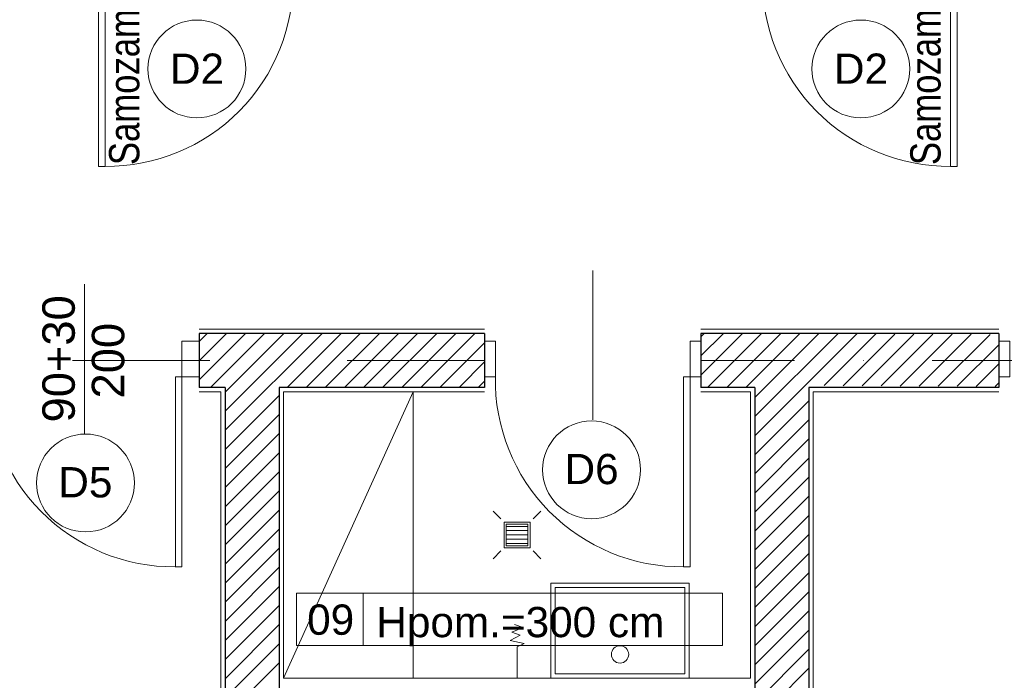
# Model space of a CAD drawing. Header units: metres. Extents: x 10441 to 19716, y -6570 to 1447.
# Tile 44 of 136: x 15666 to 16121, y -3956 to -3650. Entities that reach past the tile are written whole.
import ezdxf
from ezdxf.enums import TextEntityAlignment as Align

# ---------------------------------------------------------------- set-up
doc = ezdxf.new("R2010")
doc.units = ezdxf.units.M
doc.header["$MEASUREMENT"] = 0
doc.linetypes.add('DASHDOT', pattern=[25.4, 12.7, -6.35, 0, -6.35])
for name, color, linetype, lineweight in [('#elektryczne', 8, 'Continuous', 20), ('0A_WYPOSAZENIE', 8, 'Continuous', 5), ('A_DRZWI', 8, 'Continuous', 5), ('A_HACZE', 8, 'Continuous', 5), ('A_OSIE', 8, 'Continuous', 13), ('A_OZACZENIE DRZWI', 8, 'Continuous', 13), ('A_OZNACZENIA OKIEN', 8, 'Continuous', 13), ('A_PROJEKTOWANE ŚCIANY MUROWANE NOŚNE', 8, 'Continuous', 30), ('A_TABELKI POM.', 8, 'Continuous', 20), ('A_TYNK', 8, 'Continuous', 5), ('A_WYMIARY WEWNETRZNE', 8, 'Continuous', 18), ('A_WYPOSAZENIE', 8, 'Continuous', 5), ('A_WYPOSAŻENIE SANITARNE', 8, 'Continuous', 5)]:
    doc.layers.add(name, color=color, linetype=linetype, lineweight=lineweight)
doc.layers.add('A_PPOŻ', color=8, linetype='Continuous')
doc.styles.add('ARIAL', font='arial.ttf')
doc.styles.add('GENERATED_STYLE_2', font='ARIALN.TTF')
doc.styles.add('m1_romans', font='romans.shx', dxfattribs={"width": 0.8})

# ---------------------------------------------------------------- blocks, each defined once
blk = doc.blocks.new('A$C2DA918A7')
at = {"layer": 'A_OZACZENIE DRZWI'}
blk.add_line((-34.51, 0), (34.51, 0), dxfattribs=at)
at = {"layer": 'A_OZACZENIE DRZWI', "ltscale": 0.1, "style": 'm1_romans', "width": 0.8}
blk.add_attdef('SZEROKOSC', text='', height=10, rotation=360, dxfattribs=at).set_placement((0, 0), align=Align.BOTTOM_CENTER)
blk.add_attdef('WYSOKOSC', text='', height=10, rotation=360, dxfattribs=at).set_placement((-0.85, -3.39), align=Align.TOP_CENTER)
blk = doc.blocks.new('podkład')
at = {"layer": '0A_WYPOSAZENIE', "color": 8}
for points in [[(11729.41, -1666.2), (11729.41, -1710.2), (11793.41, -1710.2), (11793.41, -1666.2)], [(11731.41, -1668.2), (11731.41, -1708.2), (11791.41, -1708.2), (11791.41, -1668.2)]]:
    blk.add_lwpolyline(points, close=True, dxfattribs=at)
blk.add_circle((11761.41, -1699.2), 4, dxfattribs=at)
at = {"layer": 'A_DRZWI', "color": 8, "ltscale": 2}
for points in [[(11520.29, -1473.45), (11523.29, -1473.45), (11523.29, -1385.45), (11520.29, -1385.45)], [(11917.29, -1473.45), (11914.29, -1473.45), (11914.29, -1385.45), (11917.29, -1385.45)], [(11558.79, -1554.21), (11566.79, -1554.21), (11566.79, -1570.71), (11558.79, -1570.71)], [(11698.79, -1554.21), (11703.79, -1554.21), (11703.79, -1570.71), (11698.79, -1570.71)], [(11793.79, -1554.21), (11798.79, -1554.21), (11798.79, -1570.71), (11793.79, -1570.71)], [(11936.6, -1554.21), (11941.6, -1554.21), (11941.6, -1570.71), (11936.6, -1570.71)], [(11558.79, -1658.71), (11555.79, -1658.71), (11555.79, -1570.71), (11558.79, -1570.71)], [(11793.79, -1658.71), (11790.79, -1658.71), (11790.79, -1570.71), (11793.79, -1570.71)]]:
    blk.add_lwpolyline(points, close=True, dxfattribs=at)
for centre, start, end in [((11523.99, -1387.11), 269.5362, 1.0989), ((11913.59, -1387.11), 178.9011, 270.4638), ((11555.09, -1572.36), 178.9011, 270.4638), ((11790.09, -1572.36), 178.9011, 270.4637)]:
    blk.add_arc(centre, 86.32, start, end, dxfattribs=at)
at = {"layer": 'A_HACZE', "color": 8, "linetype": 'Continuous'}
for p, q in [((11588.26, -1550.7), (11566.79, -1572.17)), ((11579.42, -1550.7), (11566.79, -1563.33)), ((11570.58, -1550.7), (11566.79, -1554.49)), ((11597.09, -1550.7), (11572.09, -1575.7)), ((11623.61, -1550.7), (11578.79, -1595.52)), ((11614.77, -1550.7), (11578.79, -1586.68)), ((11605.93, -1550.7), (11578.79, -1577.85)), ((11632.45, -1550.7), (11607.45, -1575.7)), ((11641.29, -1550.7), (11616.29, -1575.7)), ((11650.13, -1550.7), (11625.13, -1575.7)), ((11658.97, -1550.7), (11633.97, -1575.7)), ((11667.81, -1550.7), (11642.81, -1575.7)), ((11676.64, -1550.7), (11651.64, -1575.7)), ((11685.48, -1550.7), (11660.48, -1575.7)), ((11694.32, -1550.7), (11669.32, -1575.7)), ((11800.38, -1550.7), (11798.79, -1552.29)), ((11809.19, -1550.73), (11798.79, -1561.13)), ((11818, -1550.76), (11798.79, -1569.97)), ((11826.81, -1550.79), (11801.9, -1575.7)), ((11835.63, -1550.82), (11810.74, -1575.7)), ((11844.44, -1550.85), (11819.58, -1575.7)), ((11853.25, -1550.87), (11823.79, -1580.33)), ((11862.06, -1550.9), (11823.79, -1589.17)), ((11870.87, -1550.93), (11823.79, -1598.01)), ((11879.68, -1550.96), (11855.76, -1574.87)), ((11888.49, -1550.99), (11864.56, -1574.91)), ((11897.3, -1551.01), (11873.36, -1574.96)), ((11906.11, -1551.04), (11882.15, -1575)), ((11914.92, -1551.07), (11890.95, -1575.04)), ((11923.73, -1551.1), (11899.75, -1575.08)), ((11932.54, -1551.13), (11908.54, -1575.12)), ((11698.79, -1555.07), (11678.16, -1575.7)), ((11936.6, -1555.91), (11917.34, -1575.17)), ((11698.79, -1563.9), (11687, -1575.7)), ((11936.6, -1564.74), (11926.14, -1575.21)), ((11698.79, -1572.74), (11695.84, -1575.7)), ((11936.61, -1573.58), (11934.94, -1575.25)), ((11603.79, -1579.36), (11578.79, -1604.36)), ((11848.79, -1581.84), (11823.79, -1606.85)), ((11603.79, -1588.2), (11578.79, -1613.2)), ((11848.79, -1590.68), (11823.79, -1615.69)), ((11603.79, -1597.04), (11578.79, -1622.04)), ((11848.79, -1599.52), (11823.79, -1624.53)), ((11603.79, -1605.88), (11578.79, -1630.88)), ((11848.79, -1608.36), (11823.79, -1633.37)), ((11603.79, -1614.72), (11578.79, -1639.72)), ((11848.79, -1617.2), (11823.79, -1642.21)), ((11603.79, -1623.56), (11578.79, -1648.56)), ((11848.79, -1626.04), (11823.79, -1651.04)), ((11603.79, -1632.4), (11578.79, -1657.4)), ((11848.79, -1634.88), (11823.79, -1659.88)), ((11603.79, -1641.23), (11578.79, -1666.23)), ((11848.79, -1643.72), (11823.79, -1668.72)), ((11603.79, -1650.07), (11578.79, -1675.07)), ((11848.79, -1652.55), (11823.79, -1677.56)), ((11603.79, -1658.91), (11578.79, -1683.91)), ((11848.79, -1661.39), (11823.79, -1686.4)), ((11603.79, -1667.75), (11578.79, -1692.75)), ((11848.79, -1670.23), (11823.79, -1695.24)), ((11603.79, -1676.59), (11578.79, -1701.59)), ((11848.79, -1679.07), (11823.79, -1704.08)), ((11603.79, -1685.43), (11578.79, -1710.43)), ((11848.79, -1687.91), (11823.79, -1712.92)), ((11603.79, -1694.27), (11578.79, -1719.27)), ((11848.79, -1696.75), (11823.79, -1721.75)), ((11603.79, -1703.11), (11578.79, -1728.11)), ((11848.79, -1705.59), (11823.79, -1730.59))]:
    blk.add_line(p, q, dxfattribs=at)
at = {"layer": 'A_OSIE', "color": 8, "linetype": 'DASHDOT', "ltscale": 5}
for p, q in [((11698.79, -1563.2), (10108.73, -1563.2)), ((14256.99, -1563.2), (11798.79, -1563.2))]:
    blk.add_line(p, q, dxfattribs=at)
at = {"layer": 'A_OZACZENIE DRZWI', "color": 8}
blk.add_line((11748.79, -1590.66), (11748.79, -1521.64), dxfattribs=at)
at = {"layer": 'A_PROJEKTOWANE ŚCIANY MUROWANE NOŚNE', "color": 8}
for p, q in [((11698.79, -1550.7), (11566.79, -1550.7)), ((11566.79, -1550.7), (11566.79, -1575.7)), ((11698.79, -1550.7), (11698.79, -1575.7)), ((11936.6, -1550.7), (11798.79, -1550.7)), ((11798.79, -1550.7), (11798.79, -1575.7)), ((11936.6, -1550.7), (11936.6, -1575.7)), ((11578.79, -1575.7), (11566.79, -1575.7)), ((11578.79, -1575.7), (11578.79, -1983.7)), ((11603.79, -1575.7), (11603.79, -1613.69)), ((11603.79, -1575.7), (11603.79, -1983.7)), ((11698.79, -1575.7), (11603.79, -1575.7)), ((11823.79, -1575.7), (11798.79, -1575.7)), ((11823.79, -1575.7), (11823.79, -1983.7)), ((11936.6, -1575.7), (11848.79, -1575.7)), ((11848.79, -1575.7), (11848.79, -1983.7))]:
    blk.add_line(p, q, dxfattribs=at)
at = {"layer": 'A_TYNK', "color": 8}
for p, q in [((11566.79, -1548.7), (11698.79, -1548.7)), ((11798.79, -1548.7), (11936.6, -1548.7)), ((11698.79, -1577.7), (11605.79, -1577.7)), ((11605.79, -1577.7), (11605.79, -1710.2)), ((11821.79, -1577.7), (11798.79, -1577.7)), ((11821.79, -1710.2), (11821.79, -1577.7)), ((11821.79, -1710.2), (11605.79, -1710.2))]:
    blk.add_line(p, q, dxfattribs=at)
at = {"layer": 'A_TYNK', "color": 8, "linetype": 'Continuous'}
for p, q in [((11566.79, -1577.7), (11576.79, -1577.7)), ((11576.79, -1577.7), (11576.79, -1981.7))]:
    blk.add_line(p, q, dxfattribs=at)
at = {"layer": 'A_WYMIARY WEWNETRZNE', "color": 8, "linetype": 'Continuous'}
for p, q in [((11611.75, -1695.13), (11611.75, -1670.91)), ((11611.75, -1670.91), (11808.73, -1670.91)), ((11642.62, -1670.91), (11642.62, -1695.13)), ((11808.73, -1670.91), (11808.73, -1695.13)), ((11808.73, -1695.13), (11611.75, -1695.13))]:
    blk.add_line(p, q, dxfattribs=at)
for centre in [(11565.78, -1428.34), (11872.78, -1428.34), (11748.27, -1613.78), (11514.28, -1619.9)]:
    blk.add_circle(centre, 22.63, dxfattribs=at)
at = {"layer": 'A_WYPOSAZENIE', "color": 8}
for p, q in [((11665.79, -1577.7), (11605.79, -1710.2)), ((11605.79, -1710.2), (11605.79, -1577.7)), ((11605.79, -1577.7), (11665.79, -1577.7)), ((11665.79, -1577.7), (11665.79, -1710.2)), ((11936.6, -1577.7), (11850.79, -1577.7)), ((11850.79, -1577.7), (11850.79, -1981.7)), ((11665.79, -1710.2), (11605.79, -1710.2))]:
    blk.add_line(p, q, dxfattribs=at)
at = {"layer": 'A_WYPOSAŻENIE SANITARNE', "color": 8}
for p, q in [((11718.79, -1639.95), (11708.79, -1639.95)), ((11718.79, -1641.95), (11708.79, -1641.95)), ((11718.79, -1643.95), (11708.79, -1643.95)), ((11718.79, -1645.95), (11708.79, -1645.95)), ((11718.79, -1647.95), (11708.79, -1647.95)), ((11711.42, -1688.91), (11716.57, -1686.78)), ((11715.23, -1690.36), (11711.42, -1688.91)), ((11716.57, -1686.78), (11712.65, -1685.33)), ((11710.64, -1692.83), (11715.23, -1690.36)), ((11717.03, -1694.17), (11710.64, -1692.83)), ((11713.79, -1695.7), (11717.03, -1694.17)), ((11713.79, -1710.2), (11713.79, -1695.7))]:
    blk.add_line(p, q, dxfattribs=at)
at = {"layer": 'A_WYPOSAŻENIE SANITARNE', "color": 8, "lineweight": 5}
for points in [[(11702.79, -1632.95), (11706.37, -1636.53)], [(11724.79, -1632.95), (11721.2, -1636.53)], [(11719.79, -1649.95), (11719.79, -1637.95), (11707.79, -1637.95), (11707.79, -1649.95), (11719.79, -1649.95)], [(11702.79, -1654.95), (11706.37, -1651.36)], [(11724.79, -1654.95), (11721.2, -1651.36)]]:
    blk.add_lwpolyline(points, dxfattribs=at)
blk.add_lwpolyline([(11718.79, -1648.95), (11718.79, -1638.95), (11708.79, -1638.95), (11708.79, -1648.95)], close=True, dxfattribs=at)
at = {"layer": 'A_OZACZENIE DRZWI', "color": 8, "ltscale": 0.1}
ref = blk.add_blockref('A$C2DA918A7', (11513.79, -1562.46), dxfattribs=dict(at, rotation=90.00000000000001))
ref.add_attrib('WYSOKOSC', '200', dxfattribs={"ltscale": 0.1, "height": 15, "rotation": 90, "style": 'ARIAL'}).set_placement((11517.18, -1563.31), align=Align.TOP_CENTER)
ref.add_attrib('SZEROKOSC', '90+30', dxfattribs={"ltscale": 0.1, "height": 15, "rotation": 90, "style": 'ARIAL'}).set_placement((11513.79, -1562.46), align=Align.BOTTOM_CENTER)
at = {"layer": 'A_OZACZENIE DRZWI', "color": 8, "ltscale": 0.1, "style": 'm1_romans', "width": 0.8}
for rotation, p in [(98.4861, (12735.07, -773.13)), (360, (12573.8, -1012.7)), (90, (11565.29, -1150.14)), (90, (11872.29, -1150.14)), (90, (12230.03, -1245.64)), (90, (12385.87, -1249.44)), (90, (11565.29, -1370.89)), (90, (11872.29, -1370.89)), (90, (12230.03, -1370.89)), (90, (12389.3, -1370.89)), (90, (11748.79, -1556.15)), (90, (11986.6, -1556.15)), (90, (12389.3, -1556.15)), (360, (12235.05, -1664.2)), (360, (12235.05, -1880.2)), (90, (11745.78, -2001.94))]:
    blk.add_attdef('SZEROKOSC', text='', height=10, rotation=rotation, dxfattribs=at).set_placement(p, align=Align.BOTTOM_CENTER)
for rotation, p in [(98.4861, (12738.56, -773.47)), (360, (12572.95, -1016.09)), (90, (11568.68, -1150.99)), (90, (11875.68, -1150.99)), (90, (12233.42, -1246.49)), (90, (12389.27, -1250.29)), (90, (11568.68, -1371.74)), (90, (11875.68, -1371.74)), (90, (12233.42, -1371.74)), (90, (12392.69, -1371.74)), (90, (11752.19, -1557)), (90, (11990, -1557)), (90, (12392.69, -1557)), (360, (12234.2, -1667.59)), (360, (12234.2, -1883.59)), (90, (11749.18, -2002.79))]:
    blk.add_attdef('WYSOKOSC', text='', height=10, rotation=rotation, dxfattribs=at).set_placement(p, align=Align.TOP_CENTER)
at = {"layer": 'A_OZNACZENIA OKIEN', "color": 8, "linetype": 'Continuous', "lineweight": 18, "style": 'ARIAL'}
for s, p in [('D2', (11553.33, -1435.23)), ('D2', (11860.33, -1435.23)), ('D6', (11735.76, -1620.44)), ('D5', (11501.7, -1626.56)), ('Hpom.=300 cm', (11648.74, -1691.24))]:
    blk.add_text(s, height=14, dxfattribs=at).set_placement(p)
at = {"layer": 'A_OZNACZENIA OKIEN', "color": 8, "ltscale": 0.1, "style": 'm1_romans', "width": 0.8}
for rotation, p in [(278.8676, (13403.28, -587.56)), (278.8676, (13013.44, -645.27)), (278.8676, (12475.3, -724.92)), (278.8676, (12253.72, -757.72)), (0, (14011.09, -903.42)), (278.8676, (11051.11, -935.72)), (278.8676, (10670.26, -992.09)), (0, (14011.09, -1578.09)), (90, (10823, -2081.55)), (90, (11208, -2081.55)), (90, (11974, -2081.55)), (90, (13179.19, -2081.55)), (90, (13543.19, -2081.55))]:
    blk.add_attdef('WYSOKOSC', text='', height=10, rotation=rotation, dxfattribs=at).set_placement(p, align=Align.TOP_CENTER)
for rotation, p in [(278.8676, (13373.71, -593.04)), (278.8676, (12983.87, -650.74)), (278.8676, (12445.73, -730.4)), (278.8676, (12224.15, -763.19)), (0, (14017.48, -900.03)), (278.8676, (11021.54, -941.2)), (278.8676, (10640.69, -997.57)), (0, (14017.48, -1574.7)), (90, (10819.6, -2080.7)), (90, (11204.6, -2080.7)), (90, (11970.6, -2080.7)), (90, (13175.8, -2080.7)), (90, (13539.8, -2080.7))]:
    blk.add_attdef('SZEROKOSC', text='', height=10, rotation=rotation, dxfattribs=at).set_placement(p, align=Align.BOTTOM_CENTER)
at = {"layer": 'A_PPOŻ', "color": 8, "linetype": 'Continuous', "lineweight": 18, "style": 'GENERATED_STYLE_2'}
for p in [(11539.14, -1472.83), (11909.62, -1472.83)]:
    blk.add_text('Samozamykacz', height=14, rotation=90, dxfattribs=at).set_placement(p)
at = {"layer": 'A_TABELKI POM.', "color": 8, "linetype": 'Continuous', "lineweight": 18, "style": 'ARIAL'}
blk.add_text('09', height=14, dxfattribs=at).set_placement((11616.74, -1690.11))

msp = doc.modelspace()

# ---------------------------------------------------------------- block references
at = {"layer": '#elektryczne', "color": 8, "linetype": 'Continuous', "lineweight": 18}
msp.add_blockref('podkład', (4182.37, -2244.78), dxfattribs=at)

doc.saveas('drawing.dxf')
